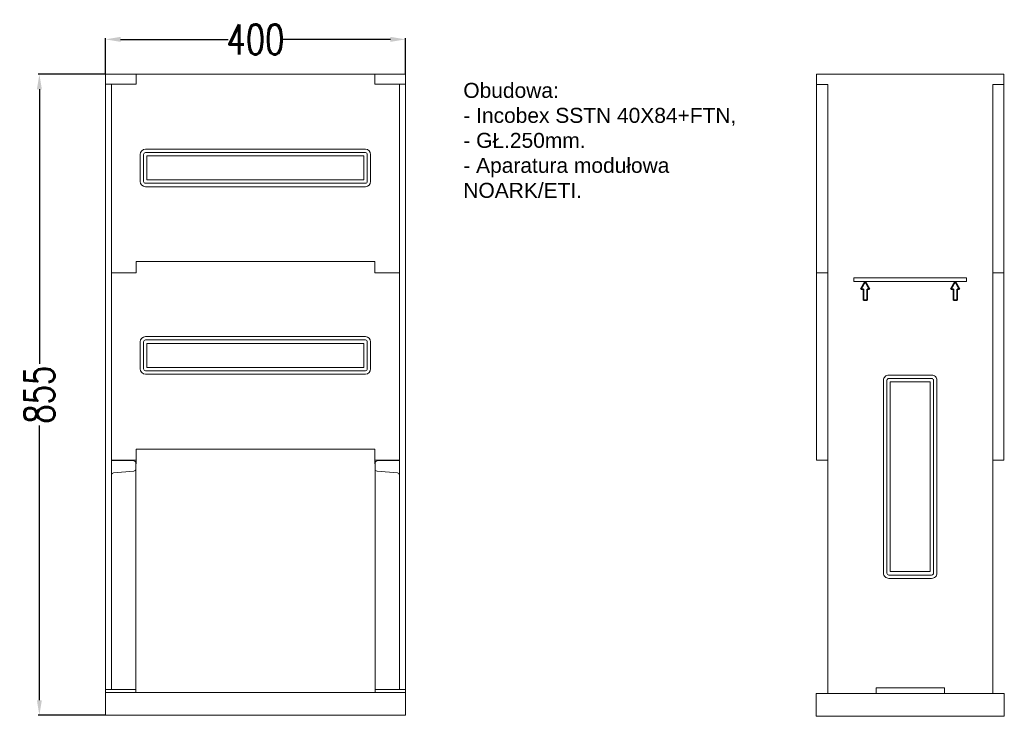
# Model space of a CAD drawing. Extents: x 6530687 to 6531018, y 5912940 to 5913185.
# Tile 1 of 9: x 6530687 to 6530819, y 5912993 to 5913086. Entities that reach past the tile are written whole.
import ezdxf

# ---------------------------------------------------------------- set-up
doc = ezdxf.new("R2010")
doc.units = 0
doc.header["$MEASUREMENT"] = 0
doc.linetypes.add('DASHED', pattern=[0.75, 0.5, -0.25])
doc.layers.get('Defpoints').update_dxf_attribs({"linetype": 'CONTINUOUS', "lineweight": 9})
for name, color, linetype, lineweight in [('000 Inne (niezydentyfikowane)', 7, 'CONTINUOUS', 9), ('IE - schemat', 7, 'CONTINUOUS', 9), ('kontur OBUDOWY', 7, 'CONTINUOUS', 5)]:
    doc.layers.add(name, color=color, linetype=linetype, lineweight=lineweight)
doc.styles.add('AMS ARIAL', font='arial.ttf', dxfattribs={"width": 0.7})
doc.styles.get("Standard").update_dxf_attribs({"font": 'txt.shx', "width": 0.75})
doc.dimstyles.get("Standard").update_dxf_attribs({"dimtxt": 1, "dimasz": 1, "dimexe": 1, "dimexo": 1, "dimgap": 1, "dimtad": 1, "dimtxsty": 'Standard', "dimcen": 2.5, "dimadec": 0, "dimazin": 0, "dimtfac": 1, "dimtmove": 0, "dimatfit": 3, "dimfxl": 1, "dimarcsym": 0})

# ---------------------------------------------------------------- blocks, each defined once
blk = doc.blocks.new('FTN-BOK')
at = {"layer": 'kontur OBUDOWY'}
for p, q in [((0, -13.5), (0, 0)), ((0, 0), (15, 0)), ((250, 0), (235, 0)), ((250, -13.5), (250, 0)), ((15, -13.5), (0, -13.5)), ((0, -13.5), (0, -514.7)), ((235, -13.5), (250, -13.5)), ((250, -13.5), (250, -514.7)), ((0, -265), (15, -265)), ((250, -265), (235, -265)), ((0, -514.7), (15, -514.7)), ((250, -514.7), (235, -514.7)), ((79.5, -818.5), (170.5, -818.5)), ((79.5, -818.5), (79.5, -826)), ((170.5, -818.5), (170.5, -826))]:
    blk.add_line(p, q, dxfattribs=at)
at = {"layer": 'kontur OBUDOWY', "color": 7, "lineweight": 35, "ltscale": 0.288675}
for p, q in [((65, -276.5), (59.2, -286.5)), ((70.8, -286.5), (65, -276.5)), ((179.2, -286.5), (185, -276.5)), ((185, -276.5), (190.8, -286.5))]:
    blk.add_line(p, q, dxfattribs=at)
at = {"layer": 'kontur OBUDOWY', "color": 7, "lineweight": 35, "ltscale": 0.081837}
for p, q in [((59.2, -286.5), (62.5, -286.5)), ((70.8, -286.5), (67.5, -286.5)), ((179.2, -286.5), (182.5, -286.5)), ((190.8, -286.5), (187.5, -286.5))]:
    blk.add_line(p, q, dxfattribs=at)
at = {"layer": 'kontur OBUDOWY', "color": 7, "lineweight": 35, "ltscale": 0.375}
for p, q in [((62.5, -286.5), (62.5, -301.5)), ((67.5, -301.5), (67.5, -286.5)), ((182.5, -301.5), (182.5, -286.5)), ((187.5, -286.5), (187.5, -301.5))]:
    blk.add_line(p, q, dxfattribs=at)
at = {"layer": 'kontur OBUDOWY', "color": 7, "lineweight": 35, "ltscale": 0.125}
for p, q in [((62.5, -301.5), (67.5, -301.5)), ((187.5, -301.5), (182.5, -301.5))]:
    blk.add_line(p, q, dxfattribs=at)
at = {"layer": 'kontur OBUDOWY'}
for points in [[(235, 0), (15, 0)], [(15, -13.5), (15, -826), (235, -826), (235, -13.5)]]:
    blk.add_lwpolyline(points, dxfattribs=at)
for points in [[(50, -276.5), (200, -276.5), (200, -271.5), (50, -271.5)], [(98.4, -663.5), (151.6, -663.5), (151.6, -410.3), (98.4, -410.3)], [(-0.5, -856.5), (250.5, -856.5), (250.5, -826), (-0.5, -826)]]:
    blk.add_lwpolyline(points, close=True, dxfattribs=at)
for points in [[(96.4, -672.5), (153.6, -672.5, 0.414214), (160.6, -665.5), (160.6, -408.3, 0.414214), (153.6, -401.3), (96.4, -401.3, 0.414214), (89.4, -408.3), (89.4, -665.5, 0.414214)], [(96.4, -668), (153.6, -668, 0.414214), (156.1, -665.5), (156.1, -408.3, 0.414214), (153.6, -405.8), (96.4, -405.8, 0.414214), (93.9, -408.3), (93.9, -665.5, 0.414214)]]:
    blk.add_lwpolyline(points, format="xyb", close=True, dxfattribs=at)
blk = doc.blocks.new('*D102')
at = {"layer": '000 Inne (niezydentyfikowane)', "color": 0, "linetype": 'Continuous', "lineweight": -2}
for p, q in [((6530698.89, 5913078.7), (6530698.89, 5913083.47)), ((6530700.89, 5913083.29), (6530715.24, 5913083.29)), ((6530736.89, 5913083.29), (6530722.54, 5913083.29)), ((6530738.89, 5913078.7), (6530738.89, 5913083.47))]:
    blk.add_line(p, q, dxfattribs=at)
at = {"layer": '000 Inne (niezydentyfikowane)', "color": 0}
for points in [[(6530700.89, 5913083.63), (6530700.89, 5913082.96), (6530698.89, 5913083.29)], [(6530736.89, 5913082.96), (6530736.89, 5913083.63), (6530738.89, 5913083.29)]]:
    blk.add_solid(points, dxfattribs=at)
at = {"layer": 'Defpoints', "color": 0}
for p in [(6530738.89, 5913083.29), (6530698.89, 5913078.64), (6530738.89, 5913078.64)]:
    blk.add_point(p, dxfattribs=at)
at = {"layer": '000 Inne (niezydentyfikowane)', "color": 0, "linetype": 'Continuous', "insert": (6530718.89, 5913083.29), "char_height": 4, "attachment_point": 5}
blk.add_mtext('\\A1;400', dxfattribs=at)
blk = doc.blocks.new('*D103')
at = {"layer": '000 Inne (niezydentyfikowane)', "color": 0, "linetype": 'Continuous', "lineweight": -2}
for p, q in [((6530698.83, 5913078.64), (6530689.89, 5913078.64)), ((6530690.07, 5913076.64), (6530690.07, 5913039.99)), ((6530690.07, 5912995.14), (6530690.07, 5913031.79)), ((6530698.83, 5912993.14), (6530689.89, 5912993.14))]:
    blk.add_line(p, q, dxfattribs=at)
at = {"layer": '000 Inne (niezydentyfikowane)', "color": 0}
for points in [[(6530690.4, 5913076.64), (6530689.74, 5913076.64), (6530690.07, 5913078.64)], [(6530689.74, 5912995.14), (6530690.4, 5912995.14), (6530690.07, 5912993.14)]]:
    blk.add_solid(points, dxfattribs=at)
at = {"layer": 'Defpoints', "color": 0}
for p in [(6530698.89, 5913078.64), (6530690.07, 5912993.14), (6530698.89, 5912993.14)]:
    blk.add_point(p, dxfattribs=at)
at = {"layer": '000 Inne (niezydentyfikowane)', "color": 0, "linetype": 'Continuous', "insert": (6530690.07, 5913035.89), "char_height": 4, "attachment_point": 5, "rotation": 90}
blk.add_mtext('\\A1;855', dxfattribs=at)
blk = doc.blocks.new('FTN-40')
at = {"layer": 'kontur OBUDOWY'}
for p, q in [((41, 0), (0, 0)), ((0, 0), (0, -13.4)), ((41, -13.4), (41, 0)), ((41, 0), (359, 0)), ((359, 0), (359, -13.4)), ((359, 0), (400, 0)), ((400, 0), (400, -13.4)), ((8, -13.4), (0, -13.4)), ((392, -13.4), (400, -13.4)), ((346.6, -100), (53.3, -100)), ((346.6, -104.5), (53.3, -104.5)), ((46.3, -107), (46.3, -143)), ((50.8, -107), (50.8, -143)), ((344.6, -109), (55.3, -109)), ((55.3, -109), (55.3, -141)), ((344.6, -141), (344.6, -109)), ((349.1, -143), (349.1, -107)), ((353.6, -143), (353.6, -107)), ((55.3, -141), (344.6, -141)), ((53.3, -145.5), (346.6, -145.5)), ((53.3, -150), (346.6, -150)), ((346.6, -350), (53.3, -350)), ((346.6, -354.5), (53.3, -354.5)), ((46.3, -357), (46.3, -393)), ((50.8, -357), (50.8, -393)), ((344.6, -359), (55.3, -359)), ((55.3, -359), (55.3, -391)), ((344.6, -391), (344.6, -359)), ((349.1, -393), (349.1, -357)), ((353.6, -393), (353.6, -357)), ((55.3, -391), (344.6, -391)), ((53.3, -395.5), (346.6, -395.5)), ((53.3, -400), (346.6, -400))]:
    blk.add_line(p, q, dxfattribs=at)
at = {"layer": 'kontur OBUDOWY', "color": 7}
for p, q in [((0, -820.5), (0, -13.4)), ((8, -13.4), (8, -264.3)), ((392, -13.4), (392, -264.3)), ((400, -824.5), (400, -13.4)), ((359, -250), (41, -250)), ((41, -265), (8, -265)), ((392, -265), (359, -265)), ((8, -279.7), (8, -515.3)), ((392, -279.7), (392, -515.3)), ((224.2, -500), (40.8, -500)), ((40.8, -500), (359.2, -500)), ((40.8, -514.7), (8, -514.7)), ((37.6, -515.8), (8, -515.1)), ((359.2, -514.7), (392, -514.7)), ((362.4, -515.8), (392, -515.1)), ((8, -534.8), (8, -820.5)), ((10.7, -531.8), (37.8, -529.5)), ((40.5, -811.5), (40.5, -529.2)), ((359.5, -529.2), (359.5, -811.5)), ((389.3, -531.8), (362.2, -529.5)), ((392, -534.8), (392, -820.5)), ((400, -824.5), (0, -824.5)), ((0, -855), (0, -824.5)), ((8, -820.5), (40.5, -820.5)), ((392, -820.5), (359.5, -820.5)), ((400, -855), (400, -824.5)), ((400, -855), (0, -855))]:
    blk.add_line(p, q, dxfattribs=at)
at = {"layer": 'kontur OBUDOWY', "color": 0}
for p, q in [((8, -13.4), (41, -13.4)), ((359, -13.4), (392, -13.4)), ((400, -13.4), (400, -13.4))]:
    blk.add_line(p, q, dxfattribs=at)
at = {"layer": 'kontur OBUDOWY', "color": 7, "ltscale": 0.375}
for p, q in [((41, -250), (41, -265)), ((359, -265), (359, -250))]:
    blk.add_line(p, q, dxfattribs=at)
at = {"layer": 'kontur OBUDOWY', "color": 7, "ltscale": 0.383511}
for p, q in [((8, -264.3), (8, -279.7)), ((392, -279.7), (392, -264.3))]:
    blk.add_line(p, q, dxfattribs=at)
at = {"layer": 'kontur OBUDOWY', "color": 7, "ltscale": 0.299915}
for p, q in [((40.8, -500), (40.8, -512)), ((40.8, -500), (40.8, -519.7)), ((359.2, -500), (359.2, -519.7))]:
    blk.add_line(p, q, dxfattribs=at)
at = {"layer": 'kontur OBUDOWY', "color": 7, "ltscale": 0.38351}
for p, q in [((8, -515.1), (8, -530.4)), ((392, -515.1), (392, -530.4))]:
    blk.add_line(p, q, dxfattribs=at)
at = {"layer": 'kontur OBUDOWY', "color": 7, "ltscale": 0.190853}
for p, q in [((40.5, -526.5), (40.5, -518.8)), ((359.5, -526.5), (359.5, -518.8))]:
    blk.add_line(p, q, dxfattribs=at)
at = {"layer": 'kontur OBUDOWY', "color": 7, "ltscale": 0.009165}
blk.add_line((40.5, -519.7), (40.8, -519.7), dxfattribs=at)
at = {"layer": 'kontur OBUDOWY', "color": 7, "ltscale": 0.009164}
blk.add_line((359.2, -519.7), (359.5, -519.7), dxfattribs=at)
at = {"layer": 'kontur OBUDOWY', "color": 7, "ltscale": 0.04149}
for p, q in [((8, -530.4), (8, -532.1)), ((392, -530.4), (392, -532.1))]:
    blk.add_line(p, q, dxfattribs=at)
at = {"layer": 'kontur OBUDOWY', "color": 7, "ltscale": 0.068725}
for p, q in [((8, -532.1), (8, -534.8)), ((40.5, -529.2), (40.5, -526.5)), ((359.5, -529.2), (359.5, -526.5)), ((392, -534.8), (392, -532.1))]:
    blk.add_line(p, q, dxfattribs=at)
at = {"layer": 'kontur OBUDOWY', "color": 7, "ltscale": 0.225}
for p, q in [((40.5, -820.5), (40.5, -811.5)), ((359.5, -811.5), (359.5, -820.5))]:
    blk.add_line(p, q, dxfattribs=at)
at = {"layer": 'kontur OBUDOWY', "color": 7, "ltscale": 0.1}
for p, q in [((0, -824.5), (0, -820.5)), ((40.5, -824.5), (40.5, -820.5)), ((359.5, -820.5), (359.5, -824.5))]:
    blk.add_line(p, q, dxfattribs=at)
at = {"layer": 'kontur OBUDOWY', "color": 7, "ltscale": 0.068087}
blk.add_line((0, -820.5), (2.7, -820.5), dxfattribs=at)
at = {"layer": 'kontur OBUDOWY', "color": 7, "ltscale": 0.131913}
blk.add_line((8, -820.5), (2.7, -820.5), dxfattribs=at)
at = {"layer": 'kontur OBUDOWY', "color": 7, "ltscale": 0.131912}
blk.add_line((392, -820.5), (397.3, -820.5), dxfattribs=at)
at = {"layer": 'kontur OBUDOWY', "color": 7, "ltscale": 0.068088}
blk.add_line((397.3, -820.5), (400, -820.5), dxfattribs=at)
at = {"layer": 'kontur OBUDOWY'}
for centre, radius, start, end in [((53.3, -107), 7, 90, 180), ((53.3, -107), 2.5, 90, 180), ((346.6, -107), 7, 0, 90), ((346.6, -107), 2.5, 0, 90), ((53.3, -143), 7, 180, 270), ((53.3, -143), 2.5, 180, 270), ((346.6, -143), 7, 270, 0), ((346.6, -143), 2.5, 270, 0), ((53.3, -357), 7, 90, 180), ((53.3, -357), 2.5, 90, 180), ((346.6, -357), 7, 0, 90), ((346.6, -357), 2.5, 0, 90), ((53.3, -393), 7, 180, 270), ((53.3, -393), 2.5, 180, 270), ((346.6, -393), 7, 270, 0), ((346.6, -393), 2.5, 270, 0)]:
    blk.add_arc(centre, radius, start, end, dxfattribs=at)
at = {"layer": 'kontur OBUDOWY', "color": 7}
for centre, start, end in [((37.5, -518.8), 0, 88.5), ((362.5, -518.8), 91.5, 180), ((11, -534.8), 95, 180), ((37.5, -526.5), 275, 0), ((362.5, -526.5), 180, 265), ((389, -534.8), 0, 85)]:
    blk.add_arc(centre, 3, start, end, dxfattribs=at)

msp = doc.modelspace()

# ---------------------------------------------------------------- block references
at = {"layer": 'kontur OBUDOWY', "xscale": 0.1, "yscale": 0.1, "zscale": 0.1}
for name, p in [('FTN-40', (6530698.89, 5913078.64, 63.64)), ('FTN-BOK', (6530793.71, 5913078.64, 63.64))]:
    msp.add_blockref(name, p, dxfattribs=at)

# ---------------------------------------------------------------- texts
at = {"layer": 'IE - schemat', "linetype": 'DASHED', "lineweight": 9, "ltscale": 0.1, "insert": (6530746.61, 5913077.49, 63.64), "char_height": 2, "width": 38.7342, "attachment_point": 1, "style": 'AMS ARIAL'}
msp.add_mtext('\\W1;Obudowa:\\P- Incobex SSTN 40X84+FTN, \\P- GŁ.250mm. \\P- Aparatura modułowa NOARK/ETI. ', dxfattribs=at)

# ---------------------------------------------------------------- dimensions: what is measured, and where the dimension line sits
at = {"layer": '000 Inne (niezydentyfikowane)', "linetype": 'Continuous'}
dim = msp.add_linear_dim(base=(6530738.89, 5913083.29, 63.64), p1=(6530698.89, 5913078.64, 63.64), p2=(6530738.89, 5913078.64, 63.64), dimstyle='Standard', override={"dimtxt": 4, "dimasz": 2, "dimexe": 0.18, "dimexo": 0.0625, "dimgap": 0.09, "dimtad": 0, "dimtih": 1, "dimtoh": 1, "dimdec": 0, "dimlfac": 10, "dimzin": 0, "dimdsep": 46, "dimcen": 0.09, "dimtdec": 4, "dimtofl": 0, "dimtolj": 1, "dimtzin": 0}, dxfattribs=at)
dim.commit()
dim.dimension.update_dxf_attribs({"geometry": '*D102', "text_midpoint": (6530718.89, 5913083.29, 63.64), "dimtype": 160})
dim = msp.add_linear_dim(base=(6530690.07, 5912993.14, 63.64), p1=(6530698.89, 5913078.64, 63.64), p2=(6530698.89, 5912993.14, 63.64), angle=90, dimstyle='Standard', override={"dimtxt": 4, "dimasz": 2, "dimexe": 0.18, "dimexo": 0.0625, "dimgap": 0.09, "dimtad": 0, "dimtih": 1, "dimtoh": 1, "dimdec": 0, "dimlfac": 10, "dimzin": 0, "dimdsep": 46, "dimcen": 0.09, "dimtdec": 4, "dimtofl": 0, "dimtolj": 1, "dimtzin": 0}, dxfattribs=at)
dim.commit()
dim.dimension.update_dxf_attribs({"geometry": '*D103', "text_midpoint": (6530690.07, 5913035.89, 63.64), "text_rotation": 90})

doc.saveas('drawing.dxf')
